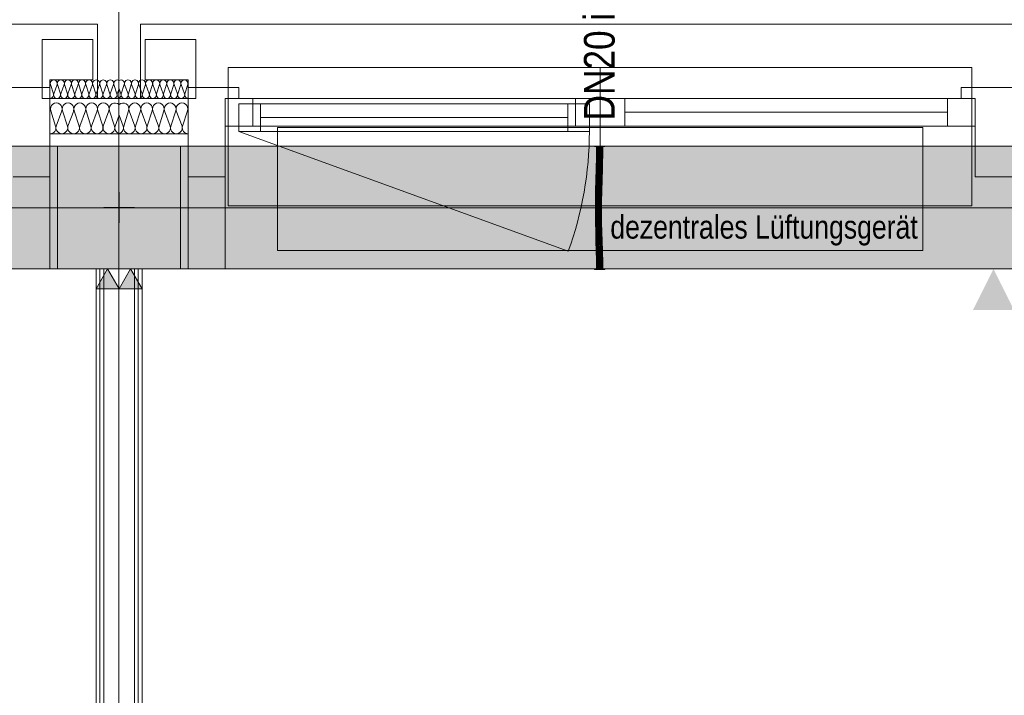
# Model space of a CAD drawing. Extents: x -620 to 3480, y 62 to 1102.
# Tile 87 of 256: x -328 to -264, y 959 to 1003. Entities that reach past the tile are written whole.
import ezdxf
from ezdxf.lldxf.tags import DXFTag

# ---------------------------------------------------------------- set-up
doc = ezdxf.new("R2010")
doc.units = 0
doc.layers.get('0').update_dxf_attribs({"lineweight": 13})
for name, color, linetype, lineweight, true_color in [('00 -Bauelemente -Dämmung innen', 7, 'Continuous', 9, 0xff7fe6), ('00 -Bauelemente -Gipskarton', 7, 'Continuous', 9, 0xff7fe6), ('00_Beschriftung UZ', 3, 'Continuous', 13, 0x00ff00), ('30 -33 Aussenwände- 3 Aussenstützen', 7, 'Continuous', 50, 0x0000dd), ('30 -33 Aussenwände- 7 Fassade_ Elemente', 7, 'Continuous', 9, 0x00aacc), ('30 -34 Innenwände- 2 nichttragend', 7, 'Continuous', 18, 0xff7fe6), ('30 -35 Decken- 1 Konstruktion-Träger- Stahlbeton', 7, 'grob-A06G9SLJ8I', 13, 0x33aa00), ('70 -72 Beschriftung- 2 Beschriftung Bauteile', 7, 'Continuous', 9, 0x9999ff), ('E_Leerrohr 20', 7, 'Continuous', 13, 0xcc0099), ('E_Leerrohr 20-Shading', 7, 'Continuous', 13, 0xcc0099), ('iwb_Schraffur_Unterzug', 7, 'Continuous', 5, 0xffffcc)]:
    doc.layers.add(name, color=color, linetype=linetype, lineweight=lineweight, true_color=true_color)
doc.layers.add('70 -71 Achsen- 1 Gebäudeachsen', color=7, linetype='STRICHPUNKT2-A06G9SLK8I', lineweight=18)
doc.layers.add('Detailelementbeschriftung', color=7, linetype='Continuous', lineweight=9)
doc.styles.get("Standard").update_dxf_attribs({"font": 'ARIALN.TTF'})
tags = doc.linetypes.add('grob-A06G9SLJ8I', pattern=[14, 3, -8, 3]).pattern_tags.tags
tags[8:9] = [DXFTag(74, 4), DXFTag(75, 0), DXFTag(340, '0'), DXFTag(46, 0.0), DXFTag(50, 0.0), DXFTag(44, 0.0), DXFTag(45, 0.0)]
tags[6:7] = [DXFTag(74, 4), DXFTag(75, 0), DXFTag(340, '0'), DXFTag(46, 0.0), DXFTag(50, 0.0), DXFTag(44, 0.0), DXFTag(45, 0.0)]
tags[4:5] = [DXFTag(74, 4), DXFTag(75, 0), DXFTag(340, '0'), DXFTag(46, 0.0), DXFTag(50, 0.0), DXFTag(44, 0.0), DXFTag(45, 0.0)]
tags = doc.linetypes.add('STRICHPUNKT2', pattern=[12.7, 6.35, -3.175, 0, -3.175]).pattern_tags.tags
tags[10:11] = [DXFTag(74, 4), DXFTag(75, 0), DXFTag(340, '0'), DXFTag(46, 0.0), DXFTag(50, 0.0), DXFTag(44, 0.0), DXFTag(45, 0.0)]
tags[8:9] = [DXFTag(74, 4), DXFTag(75, 0), DXFTag(340, '0'), DXFTag(46, 0.0), DXFTag(50, 0.0), DXFTag(44, 0.0), DXFTag(45, 0.0)]
tags[6:7] = [DXFTag(74, 4), DXFTag(75, 0), DXFTag(340, '0'), DXFTag(46, 0.0), DXFTag(50, 0.0), DXFTag(44, 0.0), DXFTag(45, 0.0)]
tags[4:5] = [DXFTag(74, 4), DXFTag(75, 0), DXFTag(340, '0'), DXFTag(46, 0.0), DXFTag(50, 0.0), DXFTag(44, 0.0), DXFTag(45, 0.0)]
tags = doc.linetypes.add('STRICHPUNKT2-A06G9SLK8I', pattern=[12.7, 6.35, -3.175, 0, -3.175]).pattern_tags.tags
tags[10:11] = [DXFTag(74, 4), DXFTag(75, 0), DXFTag(340, '0'), DXFTag(46, 0.0), DXFTag(50, 0.0), DXFTag(44, 0.0), DXFTag(45, 0.0)]
tags[8:9] = [DXFTag(74, 4), DXFTag(75, 0), DXFTag(340, '0'), DXFTag(46, 0.0), DXFTag(50, 0.0), DXFTag(44, 0.0), DXFTag(45, 0.0)]
tags[6:7] = [DXFTag(74, 4), DXFTag(75, 0), DXFTag(340, '0'), DXFTag(46, 0.0), DXFTag(50, 0.0), DXFTag(44, 0.0), DXFTag(45, 0.0)]
tags[4:5] = [DXFTag(74, 4), DXFTag(75, 0), DXFTag(340, '0'), DXFTag(46, 0.0), DXFTag(50, 0.0), DXFTag(44, 0.0), DXFTag(45, 0.0)]

# ---------------------------------------------------------------- blocks, each defined once
blk = doc.blocks.new('Shading-A06G9SHJ8I', base_point=(-290.595, 991.98))
at = {"layer": 'E_Leerrohr 20-Shading', "color": 223, "true_color": 0xc67fb4}
for points in [[(-290.876, 994.884), (-290.934, 994.884), (-290.882, 994.161), (-290.941, 994.162)], [(-290.534, 994.884), (-290.593, 994.884), (-290.545, 994.156), (-290.599, 994.157)], [(-290.541, 994.156), (-290.534, 994.884), (-290.545, 994.156)], [(-290.882, 994.161), (-290.941, 994.162), (-290.899, 993.437), (-290.956, 993.439)], [(-290.897, 993.437), (-290.882, 994.161), (-290.899, 993.437)], [(-290.587, 994.156), (-290.599, 994.157), (-290.607, 993.43), (-290.615, 993.43)], [(-290.571, 993.429), (-290.545, 994.156), (-290.607, 993.43), (-290.587, 994.156)], [(-290.556, 993.429), (-290.541, 994.156), (-290.571, 993.429), (-290.545, 994.156)], [(-290.899, 993.437), (-290.956, 993.439), (-290.922, 992.713), (-290.976, 992.714)], [(-290.922, 992.713), (-290.918, 992.713), (-290.899, 993.437), (-290.897, 993.437)], [(-290.918, 992.713), (-290.917, 992.713), (-290.897, 993.437)], [(-290.607, 993.43), (-290.615, 993.43), (-290.632, 992.705), (-290.634, 992.705)], [(-290.632, 992.705), (-290.621, 992.705), (-290.607, 993.43), (-290.595, 993.43)], [(-290.621, 992.705), (-290.605, 992.704), (-290.595, 993.43), (-290.571, 993.429)], [(-290.576, 992.704), (-290.556, 993.429), (-290.605, 992.704), (-290.571, 993.429)], [(-290.94, 992.118), (-290.922, 992.713), (-290.995, 991.989), (-290.976, 992.714)], [(-290.922, 992.713), (-290.94, 992.118), (-290.918, 992.713), (-290.926, 992.423)], [(-290.918, 992.713), (-290.926, 992.423), (-290.917, 992.713), (-290.923, 992.487)], [(-290.641, 992.443), (-290.639, 992.183), (-290.632, 992.705), (-290.621, 992.705)], [(-290.632, 992.705), (-290.634, 992.705), (-290.641, 992.443)], [(-290.639, 992.183), (-290.637, 991.981), (-290.621, 992.705), (-290.605, 992.704)], [(-290.595, 991.98), (-290.576, 992.704), (-290.637, 991.981), (-290.605, 992.704)], [(-290.945, 991.988), (-290.995, 991.989), (-290.969, 991.261), (-291.008, 991.262)], [(-290.94, 992.118), (-290.995, 991.989), (-290.945, 991.988)], [(-290.959, 991.261), (-290.943, 991.988), (-290.969, 991.261), (-290.945, 991.988)], [(-290.959, 991.261), (-290.951, 991.261), (-290.943, 991.988), (-290.938, 991.987)], [(-290.951, 991.261), (-290.95, 991.261), (-290.938, 991.987), (-290.936, 991.987)], [(-290.943, 991.988), (-290.94, 992.118), (-290.945, 991.988)], [(-290.94, 992.118), (-290.943, 991.988), (-290.926, 992.423), (-290.938, 991.987)], [(-290.926, 992.423), (-290.938, 991.987), (-290.923, 992.487), (-290.936, 991.987)], [(-290.664, 991.258), (-290.646, 991.981), (-290.667, 991.258), (-290.651, 991.981)], [(-290.651, 991.981), (-290.653, 991.981), (-290.667, 991.258)], [(-290.661, 991.258), (-290.637, 991.981), (-290.664, 991.258), (-290.646, 991.981)], [(-290.659, 991.258), (-290.637, 991.981), (-290.65, 991.586)], [(-290.659, 991.258), (-290.608, 991.257), (-290.637, 991.981), (-290.595, 991.98)], [(-290.653, 991.981), (-290.646, 991.981), (-290.641, 992.443), (-290.639, 992.183)], [(-290.646, 991.981), (-290.637, 991.981), (-290.639, 992.183)], [(-290.971, 990.9), (-290.969, 991.261), (-291.01, 990.901), (-291.008, 991.262)], [(-290.961, 990.534), (-290.959, 991.261), (-290.974, 990.534), (-290.969, 991.261)], [(-290.961, 990.534), (-290.951, 991.261), (-290.959, 991.261)], [(-290.961, 990.534), (-290.953, 990.534), (-290.951, 991.261), (-290.951, 990.9)], [(-290.951, 990.9), (-290.95, 991.261), (-290.951, 991.261)], [(-290.668, 990.895), (-290.667, 990.895), (-290.667, 991.258), (-290.664, 991.258)], [(-290.667, 990.895), (-290.663, 990.895), (-290.664, 991.258), (-290.661, 991.258)], [(-290.663, 990.895), (-290.61, 990.894), (-290.659, 991.258), (-290.608, 991.257)], [(-290.663, 990.895), (-290.659, 991.258), (-290.663, 990.968)], [(-290.659, 991.258), (-290.661, 991.258), (-290.663, 990.968)], [(-290.661, 991.258), (-290.659, 991.258), (-290.65, 991.586)], [(-290.974, 990.534), (-290.971, 990.9), (-291.011, 990.534), (-291.01, 990.901)], [(-290.67, 990.535), (-290.668, 990.895), (-290.669, 990.732)], [(-290.67, 990.535), (-290.666, 990.535), (-290.668, 990.895), (-290.663, 990.895)], [(-290.668, 990.895), (-290.668, 990.895), (-290.669, 990.732)], [(-290.666, 990.535), (-290.611, 990.535), (-290.663, 990.895), (-290.61, 990.894)], [(-290.974, 990.534), (-291.011, 990.534), (-290.961, 989.923), (-291.004, 989.923)], [(-290.95, 989.924), (-290.961, 990.534), (-290.961, 989.923), (-290.974, 990.534)], [(-290.945, 989.924), (-290.953, 990.534), (-290.95, 989.924), (-290.961, 990.534)], [(-290.653, 989.929), (-290.666, 990.535), (-290.662, 989.929), (-290.668, 990.535)], [(-290.604, 989.93), (-290.611, 990.535), (-290.653, 989.929), (-290.666, 990.535)], [(-290.961, 989.923), (-291.004, 989.923), (-290.935, 989.314), (-290.989, 989.312)], [(-290.935, 989.314), (-290.989, 989.312), (-290.927, 989.145), (-290.967, 989.145)], [(-290.967, 989.145), (-290.989, 989.312), (-290.984, 989.145)], [(-290.931, 989.314), (-290.95, 989.924), (-290.935, 989.314), (-290.961, 989.923)], [(-290.93, 989.314), (-290.945, 989.924), (-290.931, 989.314), (-290.95, 989.924)], [(-290.931, 989.314), (-290.935, 989.314), (-290.925, 989.145), (-290.927, 989.145)], [(-290.925, 989.145), (-290.93, 989.314), (-290.931, 989.314)], [(-290.653, 989.929), (-290.662, 989.929), (-290.627, 989.322), (-290.647, 989.322)], [(-290.589, 989.323), (-290.604, 989.93), (-290.627, 989.322), (-290.653, 989.929)], [(-290.618, 989.148), (-290.627, 989.322), (-290.642, 989.147), (-290.647, 989.322)], [(-290.584, 989.148), (-290.589, 989.323), (-290.618, 989.148), (-290.627, 989.322)], [(-290.97, 988.703), (-290.912, 988.705), (-290.984, 989.145), (-290.967, 989.145)], [(-290.912, 988.705), (-290.97, 988.703), (-290.894, 988.097), (-290.953, 988.096)], [(-290.967, 989.145), (-290.912, 988.705), (-290.925, 989.145)], [(-290.596, 988.714), (-290.618, 989.148), (-290.629, 988.713), (-290.642, 989.147)], [(-290.596, 988.714), (-290.629, 988.713), (-290.566, 988.105), (-290.612, 988.104)], [(-290.596, 988.714), (-290.571, 988.715), (-290.618, 989.148), (-290.584, 989.148)], [(-290.553, 988.106), (-290.571, 988.715), (-290.566, 988.105), (-290.596, 988.714)], [(-290.894, 988.097), (-290.953, 988.096), (-290.882, 987.49), (-290.94, 987.489)], [(-290.881, 987.49), (-290.894, 988.097), (-290.882, 987.49), (-290.894, 988.097)], [(-290.566, 988.105), (-290.612, 988.104), (-290.543, 987.495), (-290.598, 987.494)], [(-290.54, 987.495), (-290.553, 988.106), (-290.543, 987.495), (-290.566, 988.105)], [(-290.882, 987.49), (-290.94, 987.489), (-290.88, 986.884), (-290.934, 986.884)], [(-290.88, 986.884), (-290.877, 986.884), (-290.882, 987.49), (-290.881, 987.49)], [(-290.877, 986.884), (-290.876, 986.884), (-290.881, 987.49)], [(-290.534, 986.884), (-290.543, 987.495), (-290.593, 986.884), (-290.598, 987.494)], [(-290.534, 986.884), (-290.54, 987.495), (-290.543, 987.495)]]:
    blk.add_solid(points, dxfattribs=at)
at = {"layer": 'E_Leerrohr 20-Shading', "color": 231, "true_color": 0xe17fc9}
for points in [[(-290.734, 994.884), (-290.876, 994.884), (-290.741, 994.159), (-290.882, 994.161)], [(-290.734, 994.884), (-290.741, 994.159), (-290.736, 994.159)], [(-290.73, 994.159), (-290.734, 994.884), (-290.736, 994.159)], [(-290.599, 994.157), (-290.593, 994.884), (-290.73, 994.159), (-290.734, 994.884)], [(-290.741, 994.159), (-290.882, 994.161), (-290.756, 993.434), (-290.897, 993.437)], [(-290.741, 994.159), (-290.756, 993.434), (-290.751, 993.434)], [(-290.741, 994.159), (-290.751, 993.434), (-290.736, 994.159), (-290.741, 993.433)], [(-290.741, 993.433), (-290.719, 993.433), (-290.736, 994.159), (-290.73, 994.159)], [(-290.719, 993.433), (-290.615, 993.43), (-290.73, 994.159), (-290.599, 994.157)], [(-290.756, 993.434), (-290.897, 993.437), (-290.776, 992.709), (-290.917, 992.713)], [(-290.756, 993.434), (-290.776, 992.709), (-290.774, 992.709)], [(-290.764, 992.709), (-290.751, 993.434), (-290.774, 992.709), (-290.756, 993.434)], [(-290.751, 993.434), (-290.764, 992.709), (-290.741, 993.433), (-290.746, 992.708)], [(-290.746, 992.708), (-290.705, 992.707), (-290.741, 993.433), (-290.719, 993.433)], [(-290.705, 992.707), (-290.634, 992.705), (-290.719, 993.433), (-290.615, 993.43)], [(-290.776, 992.709), (-290.917, 992.713), (-290.795, 991.984), (-290.936, 991.987)], [(-290.774, 992.709), (-290.776, 992.709), (-290.791, 991.984), (-290.795, 991.984)], [(-290.777, 991.984), (-290.764, 992.709), (-290.791, 991.984), (-290.774, 992.709)], [(-290.764, 992.709), (-290.777, 991.984), (-290.746, 992.708), (-290.752, 991.983)], [(-290.746, 992.708), (-290.749, 992.445), (-290.705, 992.707), (-290.7, 992.444)], [(-290.705, 992.707), (-290.7, 992.444), (-290.634, 992.705), (-290.641, 992.443)], [(-290.914, 991.987), (-290.936, 991.987), (-290.904, 991.261), (-290.95, 991.261)], [(-290.808, 991.259), (-290.795, 991.984), (-290.904, 991.261), (-290.914, 991.987)], [(-290.791, 991.984), (-290.795, 991.984), (-290.805, 991.259), (-290.808, 991.259)], [(-290.787, 991.259), (-290.777, 991.984), (-290.805, 991.259), (-290.791, 991.984)], [(-290.777, 991.984), (-290.787, 991.259), (-290.752, 991.983), (-290.756, 991.259)], [(-290.756, 991.259), (-290.682, 991.258), (-290.752, 991.983), (-290.692, 991.982)], [(-290.749, 992.445), (-290.752, 991.983), (-290.7, 992.444), (-290.692, 991.982)], [(-290.7, 992.444), (-290.692, 991.982), (-290.641, 992.443), (-290.653, 991.981)], [(-290.692, 991.982), (-290.682, 991.258), (-290.654, 991.981), (-290.675, 991.258)], [(-290.675, 991.258), (-290.667, 991.258), (-290.654, 991.981), (-290.653, 991.981)], [(-290.951, 990.9), (-290.903, 990.899), (-290.95, 991.261), (-290.904, 991.261)], [(-290.903, 990.899), (-290.81, 990.898), (-290.904, 991.261), (-290.808, 991.259)], [(-290.81, 990.898), (-290.789, 990.897), (-290.805, 991.259), (-290.787, 991.259)], [(-290.805, 991.259), (-290.808, 991.259), (-290.81, 990.898)], [(-290.756, 991.259), (-290.787, 991.259), (-290.757, 990.897), (-290.789, 990.897)], [(-290.756, 991.259), (-290.757, 990.535), (-290.68, 990.639), (-290.682, 990.535)], [(-290.756, 991.259), (-290.68, 990.639), (-290.682, 991.258)], [(-290.675, 991.258), (-290.682, 991.258), (-290.678, 991.154)], [(-290.678, 991.154), (-290.682, 991.258), (-290.682, 991.052)], [(-290.667, 991.258), (-290.675, 991.258), (-290.668, 990.895), (-290.678, 991.154)], [(-290.811, 990.535), (-290.81, 990.898), (-290.953, 990.534), (-290.951, 990.9)], [(-290.792, 990.535), (-290.81, 990.898), (-290.811, 990.535)], [(-290.81, 990.898), (-290.792, 990.535), (-290.789, 990.897)], [(-290.789, 990.897), (-290.792, 990.535), (-290.757, 990.897), (-290.757, 990.535)], [(-290.668, 990.895), (-290.678, 991.154), (-290.68, 990.535), (-290.682, 991.052)], [(-290.682, 990.535), (-290.68, 990.535), (-290.68, 990.639)], [(-290.668, 990.895), (-290.68, 990.535), (-290.677, 990.535)], [(-290.672, 990.732), (-290.677, 990.535), (-290.669, 990.732), (-290.67, 990.535)], [(-290.668, 990.895), (-290.672, 990.732), (-290.669, 990.732)], [(-290.902, 990.534), (-290.953, 990.534), (-290.907, 989.924), (-290.945, 989.924)], [(-290.804, 989.926), (-290.811, 990.535), (-290.907, 989.924), (-290.902, 990.534)], [(-290.792, 990.535), (-290.811, 990.535), (-290.79, 989.927), (-290.804, 989.926)], [(-290.792, 990.535), (-290.79, 989.927), (-290.757, 990.535), (-290.755, 989.927)], [(-290.682, 990.535), (-290.757, 990.535), (-290.686, 990.407)], [(-290.686, 990.407), (-290.757, 990.535), (-290.698, 989.928), (-290.755, 989.927)], [(-290.681, 990.399), (-290.686, 990.407), (-290.694, 989.928), (-290.698, 989.928)], [(-290.694, 989.928), (-290.685, 989.928), (-290.681, 990.399)], [(-290.68, 990.535), (-290.682, 990.535), (-290.681, 990.399), (-290.686, 990.407)], [(-290.67, 990.535), (-290.681, 990.399), (-290.675, 989.929), (-290.685, 989.928)], [(-290.68, 990.535), (-290.681, 990.399), (-290.677, 990.535)], [(-290.681, 990.399), (-290.67, 990.535), (-290.677, 990.535)], [(-290.67, 990.535), (-290.675, 989.929), (-290.662, 989.929)], [(-290.907, 989.924), (-290.945, 989.924), (-290.918, 989.314), (-290.93, 989.314)], [(-290.925, 989.145), (-290.922, 989.145), (-290.93, 989.314), (-290.918, 989.314)], [(-290.922, 989.145), (-290.784, 989.147), (-290.918, 989.314), (-290.789, 989.318)], [(-290.918, 989.314), (-290.789, 989.318), (-290.907, 989.924), (-290.805, 989.926)], [(-290.789, 989.318), (-290.804, 989.926), (-290.805, 989.926)], [(-290.79, 989.927), (-290.804, 989.926), (-290.785, 989.318), (-290.789, 989.318)], [(-290.79, 989.927), (-290.785, 989.318), (-290.755, 989.927), (-290.75, 989.319)], [(-290.785, 989.318), (-290.789, 989.318), (-290.784, 989.147)], [(-290.75, 989.319), (-290.785, 989.318), (-290.749, 989.147), (-290.784, 989.147)], [(-290.755, 989.927), (-290.75, 989.319), (-290.694, 989.928), (-290.713, 989.32)], [(-290.75, 989.319), (-290.748, 989.047), (-290.713, 989.32), (-290.724, 988.979)], [(-290.724, 988.979), (-290.704, 988.924), (-290.713, 989.32), (-290.696, 989.32)], [(-290.713, 989.32), (-290.696, 989.32), (-290.694, 989.928), (-290.685, 989.928)], [(-290.682, 989.274), (-290.696, 989.32), (-290.686, 988.873), (-290.704, 988.924)], [(-290.685, 989.928), (-290.696, 989.32), (-290.675, 989.929), (-290.681, 989.321)], [(-290.681, 989.321), (-290.696, 989.32), (-290.682, 989.274)], [(-290.647, 989.322), (-290.681, 989.321), (-290.642, 989.147), (-290.682, 989.274)], [(-290.681, 989.321), (-290.647, 989.322), (-290.675, 989.929), (-290.662, 989.929)], [(-290.771, 988.709), (-290.784, 989.147), (-290.912, 988.705), (-290.925, 989.145)], [(-290.771, 988.709), (-290.912, 988.705), (-290.753, 988.101), (-290.894, 988.097)], [(-290.784, 989.147), (-290.748, 989.047), (-290.749, 989.147)], [(-290.784, 989.147), (-290.771, 988.709), (-290.748, 989.047), (-290.745, 988.71)], [(-290.745, 988.71), (-290.771, 988.709), (-290.74, 988.101), (-290.753, 988.101)], [(-290.748, 989.047), (-290.745, 988.71), (-290.724, 988.979), (-290.733, 988.71)], [(-290.733, 988.71), (-290.745, 988.71), (-290.742, 988.399)], [(-290.74, 988.101), (-290.733, 988.71), (-290.742, 988.399)], [(-290.74, 988.101), (-290.721, 988.102), (-290.733, 988.71), (-290.709, 988.711)], [(-290.733, 988.71), (-290.709, 988.711), (-290.724, 988.979), (-290.704, 988.924)], [(-290.709, 988.711), (-290.721, 988.102), (-290.688, 988.712), (-290.695, 988.102)], [(-290.686, 988.873), (-290.704, 988.924), (-290.688, 988.712), (-290.709, 988.711)], [(-290.695, 988.102), (-290.659, 988.103), (-290.688, 988.712), (-290.649, 988.713)], [(-290.648, 988.767), (-290.686, 988.873), (-290.649, 988.713), (-290.688, 988.712)], [(-290.642, 989.147), (-290.682, 989.274), (-290.648, 988.767), (-290.686, 988.873)], [(-290.659, 988.103), (-290.612, 988.104), (-290.649, 988.713), (-290.629, 988.713)], [(-290.649, 988.713), (-290.629, 988.713), (-290.648, 988.767)], [(-290.648, 988.767), (-290.629, 988.713), (-290.642, 989.147)], [(-290.753, 988.101), (-290.894, 988.097), (-290.74, 987.492), (-290.881, 987.49)], [(-290.753, 988.101), (-290.737, 987.492), (-290.74, 988.101), (-290.736, 987.492)], [(-290.753, 988.101), (-290.753, 988.101), (-290.737, 987.492), (-290.74, 987.492)], [(-290.736, 987.492), (-290.731, 987.492), (-290.74, 988.101), (-290.721, 988.102)], [(-290.721, 988.102), (-290.731, 987.492), (-290.659, 988.103), (-290.668, 987.493)], [(-290.668, 987.493), (-290.598, 987.494), (-290.659, 988.103), (-290.612, 988.104)], [(-290.74, 987.492), (-290.881, 987.49), (-290.734, 986.884), (-290.876, 986.884)], [(-290.736, 987.428), (-290.737, 987.492), (-290.735, 987.199), (-290.74, 987.492)], [(-290.734, 986.884), (-290.735, 987.199), (-290.74, 987.492)], [(-290.736, 987.492), (-290.737, 987.492), (-290.736, 987.428)], [(-290.732, 987.242), (-290.731, 987.492), (-290.736, 987.428), (-290.736, 987.492)], [(-290.733, 987.071), (-290.732, 987.242), (-290.735, 987.199), (-290.736, 987.428)], [(-290.725, 986.884), (-290.731, 987.492), (-290.732, 987.242)], [(-290.731, 987.492), (-290.725, 986.884), (-290.668, 987.493), (-290.676, 986.884)], [(-290.676, 986.884), (-290.593, 986.884), (-290.668, 987.493), (-290.598, 987.494)], [(-290.734, 986.884), (-290.733, 987.071), (-290.735, 987.199)], [(-290.73, 986.884), (-290.733, 987.071), (-290.734, 986.884)], [(-290.73, 986.884), (-290.725, 986.884), (-290.733, 987.071), (-290.732, 987.242)]]:
    blk.add_solid(points, dxfattribs=at)
blk = doc.blocks.new('Shading-A06G9SHL8I', base_point=(-290.934, 994.096))
at = {"layer": 'E_Leerrohr 20-Shading', "color": 213, "true_color": 0xd67fc0}
for points in [[(-291.064, 994.896), (-291.064, 994.884), (-290.956, 994.896), (-290.956, 994.884)], [(-290.956, 994.884), (-290.734, 994.884), (-290.956, 994.896), (-290.734, 994.896)], [(-290.934, 994.096), (-290.734, 994.096), (-290.934, 994.884), (-290.734, 994.884)], [(-290.734, 994.896), (-290.734, 994.884), (-290.642, 994.896), (-290.642, 994.884)], [(-290.734, 994.096), (-290.534, 994.096), (-290.734, 994.884), (-290.534, 994.884)], [(-290.642, 994.884), (-290.404, 994.884), (-290.642, 994.896), (-290.404, 994.896)]]:
    blk.add_solid(points, dxfattribs=at)
blk = doc.blocks.new('Shading-A06G9SHN8I', base_point=(-290.747, 986.884))
at = {"layer": 'E_Leerrohr 20-Shading', "color": 213, "true_color": 0xd67fc0}
for points in [[(-290.908, 986.965), (-290.934, 987.672), (-290.934, 987.49)], [(-290.908, 986.965), (-290.734, 987.493), (-290.934, 987.672), (-290.734, 987.672)], [(-290.934, 986.884), (-290.908, 986.965), (-290.934, 987.49)], [(-290.747, 986.884), (-290.734, 987.493), (-290.904, 986.884), (-290.908, 986.965)], [(-290.736, 987.437), (-290.747, 986.884), (-290.734, 987.251), (-290.74, 986.884)], [(-290.734, 987.493), (-290.736, 987.437), (-290.734, 987.251)], [(-290.534, 986.884), (-290.534, 987.672), (-290.734, 987.493), (-290.734, 987.672)], [(-290.534, 986.884), (-290.734, 987.493), (-290.729, 986.884)], [(-290.729, 986.884), (-290.734, 987.493), (-290.732, 986.884), (-290.734, 987.251)], [(-290.969, 986.884), (-291.064, 986.884), (-290.969, 986.872), (-291.064, 986.872)], [(-290.969, 986.872), (-290.962, 986.872), (-290.969, 986.884), (-290.962, 986.884)], [(-290.962, 986.872), (-290.908, 986.872), (-290.962, 986.884), (-290.908, 986.884)], [(-290.908, 986.965), (-290.934, 986.884), (-290.904, 986.884)], [(-290.908, 986.884), (-290.908, 986.872), (-290.891, 986.884), (-290.891, 986.872)], [(-290.891, 986.872), (-290.843, 986.872), (-290.891, 986.884), (-290.843, 986.884)], [(-290.843, 986.884), (-290.843, 986.872), (-290.815, 986.884), (-290.815, 986.872)], [(-290.815, 986.872), (-290.734, 986.872), (-290.815, 986.884), (-290.734, 986.884)], [(-290.74, 986.884), (-290.734, 986.884), (-290.734, 987.251)], [(-290.734, 987.251), (-290.734, 986.884), (-290.732, 986.884)], [(-290.69, 986.884), (-290.734, 986.884), (-290.69, 986.872), (-290.734, 986.872)], [(-290.663, 986.872), (-290.663, 986.884), (-290.69, 986.872), (-290.69, 986.884)], [(-290.663, 986.872), (-290.637, 986.872), (-290.663, 986.884), (-290.637, 986.884)], [(-290.637, 986.872), (-290.404, 986.872), (-290.637, 986.884), (-290.404, 986.884)]]:
    blk.add_solid(points, dxfattribs=at)
blk = doc.blocks.new('Referenz-A06G9SLM8I')
at = {"layer": '00 -Bauelemente -Dämmung innen', "color": 0, "linetype": 'Continuous', "lineweight": -2, "ltscale": 0.13}
for p, q in [((-323.004, 829.904), (-323.004, 986.904)), ((-321.004, 829.904), (-321.004, 986.904))]:
    blk.add_line(p, q, dxfattribs=at)
at = {"layer": '00 -Bauelemente -Gipskarton', "color": 0, "linetype": 'Continuous', "lineweight": -2, "ltscale": 0.13}
for p, q in [((-323.504, 829.904), (-323.504, 986.904)), ((-323.254, 829.904), (-323.254, 986.904)), ((-323.004, 829.904), (-323.004, 986.904)), ((-321.004, 829.904), (-321.004, 986.904)), ((-320.754, 829.904), (-320.754, 986.904)), ((-320.504, 829.904), (-320.504, 986.904))]:
    blk.add_line(p, q, dxfattribs=at)
at = {"layer": '00_Beschriftung UZ', "color": 0, "lineweight": -2}
for points in [[(-266.436, 989.575), (-265.104, 986.904), (-263.766, 989.573)], [(-263.772, 984.234), (-265.104, 986.904), (-266.443, 984.235)]]:
    blk.add_solid(points, dxfattribs=at)
at = {"layer": '30 -33 Aussenwände- 3 Aussenstützen', "color": 0, "linetype": 'Continuous', "lineweight": -2, "ltscale": 0.13}
for p, q in [((-326.004, 994.904), (-326.004, 986.904)), ((-318.004, 994.904), (-326.004, 994.904)), ((-318.004, 986.904), (-318.004, 994.904)), ((-326.004, 986.904), (-318.004, 986.904))]:
    blk.add_line(p, q, dxfattribs=at)
at = {"layer": '30 -33 Aussenwände- 3 Aussenstützen', "color": 0, "lineweight": -2}
for p, q in [((-322.004, 991.904), (-322.004, 989.904)), ((-323.004, 990.904), (-321.004, 990.904))]:
    blk.add_line(p, q, dxfattribs=at)
at = {"layer": '30 -33 Aussenwände- 7 Fassade_ Elemente', "color": 0, "linetype": 'Continuous', "lineweight": -2, "ltscale": 0.13}
for p, q in [((-485.604, 1002.844), (-323.404, 1002.844)), ((-323.404, 1002.844), (-323.404, 998.004)), ((-320.604, 1002.844), (-320.604, 998.004)), ((-158.404, 1002.844), (-320.604, 1002.844)), ((-323.704, 1001.844), (-327.004, 1001.844)), ((-327.004, 1001.844), (-327.004, 998.004)), ((-323.704, 999.204), (-323.704, 1001.844)), ((-320.304, 999.204), (-320.304, 1001.844)), ((-320.304, 1001.844), (-317.004, 1001.844)), ((-317.004, 1001.844), (-317.004, 998.004)), ((-326.504, 999.204), (-323.704, 999.204)), ((-326.504, 998.004), (-326.504, 999.204)), ((-317.504, 999.204), (-320.304, 999.204)), ((-317.504, 998.004), (-317.504, 999.204)), ((-326.504, 998.704), (-329.804, 998.704)), ((-326.504, 992.904), (-326.504, 998.704)), ((-326.282, 998.304), (-326.475, 998.905)), ((-326.037, 998.904), (-326.26, 998.304)), ((-325.823, 998.304), (-326.015, 998.904)), ((-325.578, 998.904), (-325.8, 998.304)), ((-325.363, 998.304), (-325.555, 998.904)), ((-325.118, 998.903), (-325.34, 998.304)), ((-324.903, 998.303), (-325.096, 998.903)), ((-324.659, 998.903), (-324.881, 998.303)), ((-324.444, 998.303), (-324.636, 998.903)), ((-324.199, 998.903), (-324.421, 998.303)), ((-323.984, 998.303), (-324.176, 998.903)), ((-323.739, 998.902), (-323.962, 998.303)), ((-323.524, 998.302), (-323.717, 998.902)), ((-323.28, 998.902), (-323.502, 998.302)), ((-323.065, 998.302), (-323.257, 998.902)), ((-322.82, 998.902), (-323.042, 998.302)), ((-322.605, 998.302), (-322.798, 998.902)), ((-322.36, 998.901), (-322.583, 998.302)), ((-322.146, 998.301), (-322.338, 998.901)), ((-322.123, 998.301), (-322.004, 998.623)), ((-321.885, 998.301), (-322.004, 998.623)), ((-321.863, 998.301), (-321.67, 998.901)), ((-321.648, 998.901), (-321.425, 998.302)), ((-321.403, 998.302), (-321.211, 998.902)), ((-321.188, 998.902), (-320.966, 998.302)), ((-320.943, 998.302), (-320.751, 998.902)), ((-320.728, 998.902), (-320.506, 998.302)), ((-320.484, 998.302), (-320.291, 998.902)), ((-320.269, 998.902), (-320.047, 998.303)), ((-320.024, 998.303), (-319.832, 998.903)), ((-319.809, 998.903), (-319.587, 998.303)), ((-319.564, 998.303), (-319.372, 998.903)), ((-319.35, 998.903), (-319.127, 998.303)), ((-319.105, 998.303), (-318.912, 998.903)), ((-318.89, 998.903), (-318.668, 998.304)), ((-318.645, 998.304), (-318.453, 998.904)), ((-318.43, 998.904), (-318.208, 998.304)), ((-318.186, 998.304), (-317.993, 998.904)), ((-317.971, 998.904), (-317.748, 998.304)), ((-317.726, 998.304), (-317.534, 998.905)), ((-317.504, 998.704), (-314.204, 998.704)), ((-317.504, 992.904), (-317.504, 998.704)), ((-314.204, 998.704), (-314.204, 998.004)), ((-267.204, 998.704), (-267.204, 998.004)), ((-263.004, 998.704), (-267.204, 998.704)), ((-327.004, 998.004), (-326.504, 998.004)), ((-323.404, 998.004), (-326.504, 998.004)), ((-322.004, 998.004), (-326.504, 998.004)), ((-326.504, 998.004), (-326.504, 995.704)), ((-326.504, 998.004), (-326.504, 986.904)), ((-322.004, 998.004), (-317.504, 998.004)), ((-320.604, 998.004), (-317.504, 998.004)), ((-317.504, 998.004), (-317.504, 995.704)), ((-317.004, 998.004), (-317.504, 998.004)), ((-317.504, 998.004), (-317.504, 986.904)), ((-315.104, 996.204), (-315.104, 998.004)), ((-315.104, 998.004), (-313.304, 998.004)), ((-315.104, 998.004), (-290.704, 998.004)), ((-315.104, 996.204), (-315.104, 998.004)), ((-314.204, 998.004), (-315.104, 998.004)), ((-315.104, 998.004), (-315.104, 992.904)), ((-314.204, 995.854), (-314.204, 997.654)), ((-314.204, 997.654), (-291.404, 997.654)), ((-314.204, 995.854), (-314.204, 997.654)), ((-314.204, 997.654), (-312.804, 997.654)), ((-313.304, 998.004), (-313.304, 996.204)), ((-312.804, 997.654), (-312.804, 995.854)), ((-292.804, 995.854), (-292.804, 997.654)), ((-292.804, 997.654), (-291.404, 997.654)), ((-292.304, 996.204), (-292.304, 998.004)), ((-292.304, 998.004), (-290.704, 998.004)), ((-291.404, 997.654), (-291.404, 995.854)), ((-291.404, 997.654), (-291.404, 995.854)), ((-290.704, 998.004), (-266.304, 998.004)), ((-290.704, 998.004), (-289.104, 998.004)), ((-290.704, 998.004), (-290.704, 996.204)), ((-290.704, 996.204), (-290.704, 998.004)), ((-289.104, 998.004), (-289.104, 996.204)), ((-268.104, 996.204), (-268.104, 998.004)), ((-268.104, 998.004), (-266.304, 998.004)), ((-267.204, 998.004), (-266.304, 998.004)), ((-266.304, 998.004), (-266.304, 992.904)), ((-266.304, 998.004), (-266.304, 996.204)), ((-266.304, 998.004), (-266.304, 996.204)), ((-326.134, 996.204), (-326.456, 997.204)), ((-325.727, 997.204), (-326.097, 996.204)), ((-325.368, 996.204), (-325.69, 997.204)), ((-324.961, 997.204), (-325.331, 996.204)), ((-324.602, 996.204), (-324.924, 997.204)), ((-324.195, 997.204), (-324.565, 996.204)), ((-323.836, 996.204), (-324.158, 997.204)), ((-323.429, 997.204), (-323.799, 996.204)), ((-323.07, 996.204), (-323.392, 997.204)), ((-322.663, 997.204), (-323.033, 996.204)), ((-322.304, 996.204), (-322.626, 997.204)), ((-321.704, 996.204), (-321.383, 997.204)), ((-321.345, 997.204), (-320.975, 996.204)), ((-320.938, 996.204), (-320.617, 997.204)), ((-320.579, 997.204), (-320.209, 996.204)), ((-320.172, 996.204), (-319.85, 997.204)), ((-319.813, 997.204), (-319.443, 996.204)), ((-319.406, 996.204), (-319.084, 997.204)), ((-319.047, 997.204), (-318.677, 996.204)), ((-318.64, 996.204), (-318.318, 997.204)), ((-318.281, 997.204), (-317.911, 996.204)), ((-317.874, 996.204), (-317.552, 997.204)), ((-289.104, 997.104), (-268.104, 997.104)), ((-322.267, 996.204), (-322.004, 996.915)), ((-321.741, 996.204), (-322.004, 996.915)), ((-292.804, 996.754), (-312.804, 996.754)), ((-313.304, 996.204), (-315.104, 996.204)), ((-290.704, 996.204), (-315.104, 996.204)), ((-291.404, 995.854), (-314.204, 995.854)), ((-312.804, 995.854), (-314.204, 995.854)), ((-291.404, 995.854), (-292.804, 995.854)), ((-290.704, 996.204), (-292.304, 996.204)), ((-266.304, 996.204), (-290.704, 996.204)), ((-289.104, 996.204), (-290.704, 996.204)), ((-266.304, 996.204), (-268.104, 996.204)), ((-326.504, 995.704), (-322.004, 995.704)), ((-317.504, 995.704), (-322.004, 995.704)), ((-328.904, 992.904), (-326.504, 992.904)), ((-326.504, 992.904), (-326.504, 986.904)), ((-315.104, 992.904), (-317.504, 992.904)), ((-317.504, 986.904), (-317.504, 992.904)), ((-315.104, 992.904), (-315.104, 986.904)), ((-266.304, 992.904), (-263.904, 992.904)), ((-322.004, 991.904), (-322.004, 989.904)), ((-321.004, 990.904), (-323.004, 990.904)), ((-326.504, 986.904), (-482.504, 986.904)), ((-326.504, 986.904), (-328.904, 986.904)), ((-317.504, 986.904), (-161.504, 986.904)), ((-315.104, 986.904), (-317.504, 986.904))]:
    blk.add_line(p, q, dxfattribs=at)
at = {"layer": '30 -33 Aussenwände- 7 Fassade_ Elemente', "color": 0, "lineweight": -2}
for p, q in [((-314.904, 1000.004), (-290.704, 1000.004)), ((-314.904, 998.004), (-314.904, 1000.004)), ((-290.704, 998.004), (-290.704, 1000.004)), ((-290.704, 1000.004), (-266.504, 1000.004)), ((-266.504, 1000.004), (-266.504, 998.004)), ((-314.904, 998.004), (-313.304, 998.004)), ((-314.904, 996.204), (-314.904, 998.004)), ((-314.204, 995.854), (-314.204, 997.654)), ((-314.204, 997.654), (-312.804, 997.654)), ((-313.304, 998.004), (-292.304, 998.004)), ((-313.304, 998.004), (-313.304, 996.204)), ((-312.804, 997.654), (-312.804, 995.854)), ((-312.804, 997.654), (-292.804, 997.654)), ((-292.804, 997.654), (-291.404, 997.654)), ((-292.804, 997.654), (-292.804, 995.854)), ((-290.704, 998.004), (-292.304, 998.004)), ((-292.304, 998.004), (-292.304, 996.204)), ((-291.404, 997.654), (-291.404, 995.854)), ((-290.704, 996.204), (-290.704, 998.004)), ((-290.704, 998.004), (-289.104, 998.004)), ((-289.104, 998.004), (-268.104, 998.004)), ((-289.104, 996.204), (-289.104, 998.004)), ((-266.504, 998.004), (-268.104, 998.004)), ((-268.104, 998.004), (-268.104, 996.204)), ((-266.504, 996.204), (-266.504, 998.004)), ((-268.104, 997.104), (-289.104, 997.104)), ((-312.804, 996.754), (-292.804, 996.754)), ((-314.904, 996.204), (-314.904, 991.004)), ((-313.304, 996.204), (-314.904, 996.204)), ((-312.804, 995.854), (-314.204, 995.854)), ((-292.804, 995.854), (-312.804, 995.854)), ((-291.404, 995.854), (-292.804, 995.854)), ((-292.304, 996.204), (-290.704, 996.204)), ((-289.104, 996.204), (-290.704, 996.204)), ((-290.704, 996.204), (-290.704, 991.004)), ((-268.104, 996.204), (-289.104, 996.204)), ((-268.104, 996.204), (-266.504, 996.204)), ((-266.504, 991.004), (-266.504, 996.204)), ((-314.904, 991.004), (-290.704, 991.004)), ((-290.704, 991.004), (-266.504, 991.004))]:
    blk.add_line(p, q, dxfattribs=at)
at = {"layer": '30 -33 Aussenwände- 7 Fassade_ Elemente', "color": 0, "linetype": 'grob-A06G9SLJ8I', "lineweight": -2, "ltscale": 0.13}
for p, q in [((-314.204, 995.854), (-292.779, 988.056)), ((-311.704, 996.104), (-269.704, 996.104)), ((-311.704, 988.104), (-311.704, 996.104)), ((-269.704, 996.104), (-269.704, 988.104)), ((-269.704, 988.104), (-311.704, 988.104))]:
    blk.add_line(p, q, dxfattribs=at)
at = {"layer": '30 -33 Aussenwände- 7 Fassade_ Elemente', "color": 0, "linetype": 'Continuous', "lineweight": -2, "ltscale": 0.13}
for centre, major_axis, end_param in [((-326.256, 998.975), (0.219, -0.071), 3.765224), ((-325.796, 998.974), (0.219, -0.071), 3.765224), ((-325.337, 998.974), (0.219, -0.071), 3.765224), ((-324.877, 998.974), (0.219, -0.071), 3.765224), ((-324.417, 998.973), (0.219, -0.071), 3.765224), ((-323.958, 998.973), (0.219, -0.071), 3.765224), ((-323.498, 998.973), (0.219, -0.071), 3.765224), ((-323.039, 998.972), (0.219, -0.071), 3.765224), ((-323.039, 998.972), (-0.135, 0.186), 1.255075), ((-323.039, 998.972), (0.135, 0.186), 1.255075), ((-323.039, 998.972), (0.219, -0.071), 1.255075), ((-322.579, 998.972), (0.219, -0.071), 3.765224), ((-322.579, 998.972), (-0.135, 0.186), 1.255075), ((-322.579, 998.972), (0.135, 0.186), 1.255075), ((-322.579, 998.972), (0.219, -0.071), 1.255075), ((-322.119, 998.972), (0.116, 0.198), 2.411197), ((-321.889, 998.972), (0.219, -0.07), 2.411197), ((-321.429, 998.972), (0.219, -0.07), 3.765224), ((-321.429, 998.972), (-0.135, 0.186), 1.255075), ((-321.429, 998.972), (0.135, 0.186), 1.255075), ((-321.429, 998.972), (0.219, -0.07), 1.255075), ((-320.97, 998.972), (0.219, -0.07), 3.765224), ((-320.97, 998.972), (-0.135, 0.186), 1.255075), ((-320.97, 998.972), (0.135, 0.186), 1.255075), ((-320.97, 998.972), (0.219, -0.07), 1.255075), ((-320.51, 998.973), (0.219, -0.07), 3.765224), ((-320.05, 998.973), (0.219, -0.07), 3.765224), ((-319.591, 998.973), (0.219, -0.07), 3.765224), ((-319.131, 998.974), (0.219, -0.07), 3.765224), ((-318.671, 998.974), (0.219, -0.07), 3.765224), ((-318.212, 998.974), (0.219, -0.07), 3.765224), ((-317.752, 998.975), (0.219, -0.07), 3.765224), ((-326.501, 998.234), (-0.003, -0.23), 1.896254), ((-326.041, 998.234), (-0.219, 0.071), 3.764652), ((-325.582, 998.233), (-0.219, 0.071), 3.764652), ((-325.122, 998.233), (-0.219, 0.071), 3.764652), ((-324.662, 998.233), (-0.219, 0.071), 3.764652), ((-324.203, 998.232), (-0.219, 0.071), 3.764652), ((-323.743, 998.232), (-0.219, 0.071), 3.764652), ((-323.283, 998.232), (-0.219, 0.071), 3.764652), ((-323.283, 998.232), (-0.219, 0.071), 1.254884), ((-323.283, 998.232), (0.135, -0.186), 1.254884), ((-322.824, 998.231), (-0.219, 0.071), 3.764652), ((-322.824, 998.231), (-0.219, 0.071), 1.254884), ((-322.824, 998.231), (0.135, -0.186), 1.254884), ((-322.364, 998.231), (-0.219, 0.071), 1.254884), ((-322.364, 998.231), (0.135, -0.186), 1.254884), ((-321.905, 998.231), (-0.219, 0.071), 1.434048), ((-322.104, 998.231), (0.1, -0.207), 1.434048), ((-321.644, 998.231), (-0.219, 0.07), 1.254884), ((-321.644, 998.231), (0.135, -0.186), 1.254884), ((-321.184, 998.231), (-0.219, 0.07), 1.254884), ((-321.184, 998.231), (-0.219, 0.07), 3.764652), ((-321.184, 998.231), (0.135, -0.186), 1.254884), ((-320.725, 998.232), (-0.219, 0.07), 3.764652), ((-320.725, 998.232), (-0.219, 0.07), 1.254884), ((-320.725, 998.232), (0.135, -0.186), 1.254884), ((-320.265, 998.232), (-0.219, 0.07), 3.764652), ((-319.805, 998.232), (-0.219, 0.07), 3.764652), ((-319.346, 998.233), (-0.219, 0.07), 3.764652), ((-318.886, 998.233), (-0.219, 0.07), 3.764652), ((-318.427, 998.233), (-0.219, 0.07), 3.764652), ((-317.967, 998.234), (-0.219, 0.07), 3.764652), ((-317.507, 998.234), (-0.219, 0.07), 1.896254), ((-326.092, 997.322), (0.364, -0.117), 3.765224), ((-325.326, 997.322), (0.364, -0.117), 3.765224), ((-324.559, 997.322), (0.364, -0.117), 3.765224), ((-323.793, 997.322), (0.364, -0.117), 3.765224), ((-323.793, 997.322), (0.225, 0.31), 1.255075), ((-323.027, 997.322), (0.364, -0.117), 3.765224), ((-323.283, 998.232), (-0.135, -0.186), 1.254884), ((-323.027, 997.322), (0.225, 0.31), 1.255075), ((-322.824, 998.231), (-0.135, -0.186), 1.254884), ((-322.261, 997.322), (0.257, 0.283), 2.619647), ((-322.364, 998.231), (-0.135, -0.186), 1.254884), ((-321.747, 997.322), (0.364, -0.117), 2.619647), ((-321.644, 998.231), (-0.135, -0.186), 1.254884), ((-320.981, 997.322), (0.364, -0.117), 3.765224), ((-321.184, 998.231), (-0.135, -0.186), 1.254884), ((-320.981, 997.322), (0.225, 0.31), 1.255075), ((-320.725, 998.232), (-0.135, -0.186), 1.254884), ((-320.215, 997.322), (0.364, -0.117), 3.765224), ((-320.215, 997.322), (0.225, 0.31), 1.255075), ((-319.449, 997.322), (0.364, -0.117), 3.765224), ((-318.683, 997.322), (0.364, -0.117), 3.765224), ((-317.917, 997.322), (0.364, -0.117), 3.765224), ((-323.793, 997.322), (-0.225, 0.31), 1.255075), ((-323.793, 997.322), (0.364, -0.117), 1.255075), ((-323.027, 997.322), (-0.225, 0.31), 1.255075), ((-323.027, 997.322), (0.364, -0.117), 1.255075), ((-320.981, 997.322), (-0.225, 0.31), 1.255075), ((-320.981, 997.322), (0.364, -0.117), 1.255075), ((-320.215, 997.322), (-0.225, 0.31), 1.255075), ((-320.215, 997.322), (0.364, -0.117), 1.255075), ((-326.499, 996.087), (-0.005, -0.383), 1.896254), ((-325.733, 996.087), (-0.364, 0.117), 3.764652), ((-324.967, 996.087), (-0.364, 0.117), 3.764652), ((-324.201, 996.087), (-0.364, 0.117), 3.764652), ((-324.201, 996.087), (-0.364, 0.117), 1.254884), ((-324.201, 996.087), (-0.225, -0.31), 1.254884), ((-324.201, 996.087), (0.225, -0.31), 1.254884), ((-323.435, 996.087), (-0.364, 0.117), 3.764652), ((-323.435, 996.087), (-0.364, 0.117), 1.254884), ((-323.435, 996.087), (-0.225, -0.31), 1.254884), ((-323.435, 996.087), (0.225, -0.31), 1.254884), ((-322.668, 996.087), (-0.364, 0.117), 1.254884), ((-322.668, 996.087), (-0.225, -0.31), 1.254884), ((-322.668, 996.087), (0.225, -0.31), 1.254884), ((-321.902, 996.087), (-0.364, 0.117), 1.613483), ((-322.106, 996.087), (0.102, -0.369), 1.613483), ((-321.34, 996.087), (-0.364, 0.117), 1.254884), ((-321.34, 996.087), (-0.225, -0.31), 1.254884), ((-321.34, 996.087), (0.225, -0.31), 1.254884), ((-320.574, 996.087), (-0.364, 0.117), 1.254884), ((-320.574, 996.087), (-0.364, 0.117), 3.764652), ((-320.574, 996.087), (-0.225, -0.31), 1.254884), ((-320.574, 996.087), (0.225, -0.31), 1.254884), ((-319.808, 996.087), (-0.364, 0.117), 1.254884), ((-319.808, 996.087), (-0.364, 0.117), 3.764652), ((-319.808, 996.087), (-0.225, -0.31), 1.254884), ((-319.808, 996.087), (0.225, -0.31), 1.254884), ((-319.042, 996.087), (-0.364, 0.117), 3.764652), ((-318.275, 996.087), (-0.364, 0.117), 3.764652), ((-317.509, 996.087), (-0.364, 0.117), 1.896254)]:
    blk.add_ellipse(centre, major_axis=major_axis, ratio=1, start_param=0, end_param=end_param, dxfattribs=at)
at = {"layer": '30 -33 Aussenwände- 7 Fassade_ Elemente', "color": 0, "linetype": 'grob-A06G9SLJ8I', "lineweight": -2, "ltscale": 0.13}
blk.add_ellipse((-314.204, 995.854), major_axis=(21.425, -7.798), ratio=1, start_param=0, end_param=0.349066, dxfattribs=at)
at = {"layer": '30 -34 Innenwände- 2 nichttragend', "color": 0, "linetype": 'Continuous', "lineweight": -2, "ltscale": 0.13}
for p, q in [((-323.504, 829.904), (-323.504, 986.904)), ((-320.504, 829.904), (-320.504, 986.904))]:
    blk.add_line(p, q, dxfattribs=at)
at = {"layer": '30 -35 Decken- 1 Konstruktion-Träger- Stahlbeton', "color": 0, "lineweight": -2}
for p, q in [((3.996, 994.904), (-554.534, 994.904)), ((3.996, 986.904), (-554.534, 986.904))]:
    blk.add_line(p, q, dxfattribs=at)
at = {"layer": '70 -71 Achsen- 1 Gebäudeachsen', "color": 0, "linetype": 'STRICHPUNKT2-A06G9SLK8I', "lineweight": -2, "ltscale": 0.13}
for p, q in [((-322.033, 1075.824), (-322.033, 76.384)), ((-554.534, 990.884), (92.907, 990.884))]:
    blk.add_line(p, q, dxfattribs=at)
at = {"layer": '70 -72 Beschriftung- 2 Beschriftung Bauteile', "color": 0, "lineweight": -2}
for p, q in [((-323.504, 985.605), (-322.754, 986.904)), ((-322.754, 986.904), (-322.004, 985.605)), ((-322.004, 985.605), (-321.254, 986.904)), ((-321.254, 986.904), (-320.504, 985.605)), ((-322.004, 985.605), (-323.504, 985.605)), ((-320.504, 985.605), (-322.004, 985.605))]:
    blk.add_line(p, q, dxfattribs=at)
for points in [[(-322.754, 985.605), (-323.504, 985.605), (-322.754, 986.904)], [(-322.754, 985.605), (-322.754, 986.904), (-322.004, 985.605)], [(-321.254, 985.605), (-322.004, 985.605), (-321.254, 986.904)], [(-321.254, 985.605), (-321.254, 986.904), (-320.504, 985.605)]]:
    blk.add_solid(points, dxfattribs=at)
at = {"layer": '30 -33 Aussenwände- 7 Fassade_ Elemente', "color": 0, "linetype": 'Continuous', "lineweight": -2, "ltscale": 0.13, "char_height": 1.51033, "attachment_point": 1}
for insert in [(-352.641, 990.391), (-290.041, 990.391)]:
    blk.add_mtext('{\\fArial Narrow;dezentrales Lüftungsgerät}', dxfattribs=dict(at, insert=insert))
blk = doc.blocks.new('Referenz-A06G9SLO8I')
at = {"layer": 'iwb_Schraffur_Unterzug', "linetype": 'Continuous', "ltscale": 0.13}
for points in [[(-554.534, 994.884), (3.967, 994.884), (3.967, 986.884)], [(-554.534, 994.884), (3.967, 986.884), (-554.534, 993.736)], [(-554.534, 993.736), (3.967, 986.884), (-554.534, 986.884)]]:
    blk.add_solid(points, dxfattribs=at)
blk = doc.blocks.new('Flexrohr-A06G9SOC8I')
at = {"color": 0, "linetype": 'ByBlock', "lineweight": -2, "ltscale": 0.13}
for p, q in [((-290.934, 994.884), (-290.941, 994.162)), ((-290.934, 994.884), (-290.534, 994.884)), ((-290.926, 994.485), (-290.55, 994.482)), ((-290.534, 994.884), (-290.541, 994.156)), ((-290.941, 994.162), (-290.956, 993.439)), ((-290.93, 994.087), (-290.554, 994.081)), ((-290.541, 994.156), (-290.556, 993.429)), ((-290.956, 993.439), (-290.976, 992.714)), ((-290.948, 993.288), (-290.572, 993.279)), ((-290.939, 993.688), (-290.563, 993.68)), ((-290.556, 993.429), (-290.576, 992.704)), ((-290.976, 992.714), (-290.995, 991.989)), ((-290.959, 992.889), (-290.583, 992.879)), ((-290.576, 992.704), (-290.595, 991.98)), ((-290.995, 991.989), (-291.008, 991.262)), ((-290.98, 992.089), (-290.604, 992.08)), ((-290.97, 992.489), (-290.594, 992.479)), ((-290.595, 991.98), (-290.608, 991.257)), ((-291.008, 991.262), (-291.011, 990.534)), ((-290.996, 991.287), (-290.62, 991.282)), ((-290.988, 991.688), (-290.612, 991.681)), ((-290.608, 991.257), (-290.611, 990.535)), ((-290.998, 990.885), (-290.622, 990.884)), ((-291.011, 990.534), (-291.004, 989.923)), ((-290.999, 990.483), (-290.623, 990.485)), ((-290.994, 990.082), (-290.618, 990.087)), ((-290.611, 990.535), (-290.604, 989.93)), ((-291.004, 989.923), (-290.989, 989.312)), ((-290.989, 989.312), (-290.971, 988.703)), ((-290.986, 989.68), (-290.61, 989.689)), ((-290.604, 989.93), (-290.589, 989.323)), ((-290.589, 989.323), (-290.571, 988.715)), ((-290.976, 989.279), (-290.6, 989.29)), ((-290.971, 988.703), (-290.953, 988.096)), ((-290.964, 988.879), (-290.588, 988.89)), ((-290.571, 988.715), (-290.553, 988.106)), ((-290.953, 988.096), (-290.94, 987.489)), ((-290.952, 988.48), (-290.576, 988.49)), ((-290.941, 988.08), (-290.565, 988.09)), ((-290.553, 988.106), (-290.54, 987.495)), ((-290.94, 987.489), (-290.934, 986.884)), ((-290.932, 987.682), (-290.556, 987.689)), ((-290.54, 987.495), (-290.534, 986.884)), ((-290.934, 986.884), (-290.534, 986.884)), ((-290.926, 987.283), (-290.55, 987.287)), ((-290.922, 986.885), (-290.546, 986.885))]:
    blk.add_line(p, q, dxfattribs=at)
blk = doc.blocks.new('Einzeiliger Text-A06G9SOI8I')
at = {"color": 0, "lineweight": -2, "insert": (-291.754, 996.572), "char_height": 2, "attachment_point": 1, "rotation": 90}
blk.add_mtext('{\\fArial Narrow;DN20 in UZ}', dxfattribs=at)
blk = doc.blocks.new('Enddeckel-A06G9SOU8I')
at = {"color": 0, "linetype": 'ByBlock', "lineweight": -2, "ltscale": 0.13}
for p, q in [((-291.064, 994.896), (-291.064, 994.884)), ((-291.064, 994.896), (-290.871, 994.896)), ((-291.064, 994.884), (-290.871, 994.884)), ((-290.934, 994.884), (-290.934, 994.096)), ((-290.934, 994.884), (-290.817, 994.884)), ((-290.871, 994.896), (-290.598, 994.896)), ((-290.871, 994.884), (-290.598, 994.884)), ((-290.817, 994.884), (-290.652, 994.884)), ((-290.652, 994.884), (-290.534, 994.884)), ((-290.598, 994.896), (-290.404, 994.896)), ((-290.598, 994.884), (-290.404, 994.884)), ((-290.534, 994.096), (-290.534, 994.884)), ((-290.404, 994.884), (-290.404, 994.896)), ((-290.934, 994.096), (-290.817, 994.096)), ((-290.817, 994.096), (-290.652, 994.096)), ((-290.652, 994.096), (-290.534, 994.096))]:
    blk.add_line(p, q, dxfattribs=at)
at = {"color": 0, "linetype": 'STRICHPUNKT2', "lineweight": 5, "ltscale": 0.13}
blk.add_line((-290.734, 994.884), (-290.734, 994.096), dxfattribs=at)
blk = doc.blocks.new('Enddeckel-A06G9SPC8I')
at = {"color": 0, "linetype": 'ByBlock', "lineweight": -2, "ltscale": 0.13}
for p, q in [((-290.934, 987.672), (-290.934, 986.884)), ((-290.817, 987.672), (-290.934, 987.672)), ((-290.652, 987.672), (-290.817, 987.672)), ((-290.534, 987.672), (-290.652, 987.672)), ((-290.534, 986.884), (-290.534, 987.672)), ((-291.064, 986.884), (-291.064, 986.872)), ((-290.871, 986.884), (-291.064, 986.884)), ((-290.871, 986.872), (-291.064, 986.872)), ((-290.817, 986.884), (-290.934, 986.884)), ((-290.598, 986.884), (-290.871, 986.884)), ((-290.598, 986.872), (-290.871, 986.872)), ((-290.652, 986.884), (-290.817, 986.884)), ((-290.534, 986.884), (-290.652, 986.884)), ((-290.404, 986.884), (-290.598, 986.884)), ((-290.404, 986.872), (-290.598, 986.872)), ((-290.404, 986.872), (-290.404, 986.884))]:
    blk.add_line(p, q, dxfattribs=at)
at = {"color": 0, "linetype": 'STRICHPUNKT2', "lineweight": 5, "ltscale": 0.13}
blk.add_line((-290.734, 986.884), (-290.734, 987.672), dxfattribs=at)

msp = doc.modelspace()

# ---------------------------------------------------------------- block references
at = {"color": 8, "lineweight": 13, "ltscale": 0.13, "true_color": 0x808080}
msp.add_blockref('Referenz-A06G9SLM8I', (0, 0), dxfattribs=at)
at = {"color": 8, "lineweight": 25, "ltscale": 0.25, "true_color": 0x808080}
msp.add_blockref('Referenz-A06G9SLO8I', (0, 0), dxfattribs=at)
at = {"layer": 'Detailelementbeschriftung', "ltscale": 0.13}
msp.add_blockref('Einzeiliger Text-A06G9SOI8I', (0, 0), dxfattribs=at)
at = {"layer": 'E_Leerrohr 20'}
for name, p in [('Shading-A06G9SHL8I', (-290.934, 994.096)), ('Shading-A06G9SHJ8I', (-290.595, 991.98)), ('Shading-A06G9SHN8I', (-290.747, 986.884))]:
    msp.add_blockref(name, p, dxfattribs=at)
at = {"layer": 'E_Leerrohr 20', "ltscale": 0.13}
for name in ['Enddeckel-A06G9SOU8I', 'Flexrohr-A06G9SOC8I', 'Enddeckel-A06G9SPC8I']:
    msp.add_blockref(name, (0, 0), dxfattribs=at)

doc.saveas('drawing.dxf')
